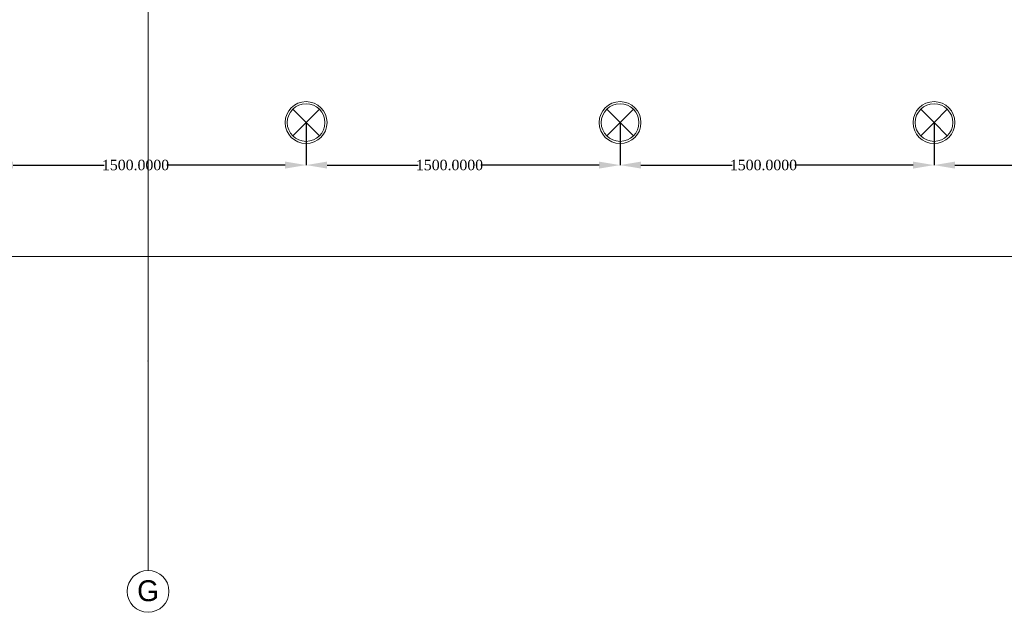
# Model space of a CAD drawing. Header units: inches. Extents: x -78787 to 29484, y -9517 to 23232.
# Tile 192 of 256: x 13718 to 18422, y -9517 to -6685. Entities that reach past the tile are written whole.
import ezdxf
from ezdxf.enums import TextEntityAlignment as Align

# ---------------------------------------------------------------- set-up
doc = ezdxf.new("R2010")
doc.units = ezdxf.units.IN
doc.header["$MEASUREMENT"] = 0
doc.layers.add('- განათება', color=7, linetype='Continuous')
doc.layers.add('Structural - Grid', color=7, linetype='Continuous')
doc.layers.add('New_2D Drafting - General_Pen_No__2', color=8, linetype='Continuous', lineweight=15)
doc.layers.add('New_Interior - Lamp_Pen_No__20', color=1, linetype='Continuous', lineweight=0)
doc.layers.add('Structural - Grid_Pen_No__81', color=7, linetype='Continuous', lineweight=20, true_color=0x6a6a6a)
doc.styles.add('GENERATED_STYLE_2', font='txt')
doc.styles.get("Standard").update_dxf_attribs({"font": 'arial.ttf'})
doc.dimstyles.get("Standard").update_dxf_attribs({"dimtxt": 0.18, "dimasz": 0.18, "dimexe": 0.18, "dimexo": 0.0625, "dimgap": 0.09, "dimtad": 0, "dimtih": 1, "dimtoh": 1, "dimdec": 4, "dimzin": 0, "dimdsep": 46, "dimtxsty": 'Standard', "dimcen": 0.09, "dimadec": 0, "dimazin": 0, "dimtfac": 1, "dimtdec": 4, "dimtofl": 0, "dimtmove": 0, "dimatfit": 3, "dimfxl": 1, "dimtolj": 1, "dimtzin": 0, "dimarcsym": 0})

# ---------------------------------------------------------------- blocks, each defined once
blk = doc.blocks.new('Standard grid marker_2')
at = {"layer": 'Structural - Grid_Pen_No__81', "color": 251, "linetype": 'Continuous', "lineweight": 20, "true_color": 0x6a6a6a}
for q in [(0, 0), (27734.9, 0)]:
    blk.add_line((1000, 0), q, dxfattribs=at)
blk.add_circle((-100, 0), 100, dxfattribs=at)
blk.add_point((1000, 0), dxfattribs=at)
blk.add_point((1000, 0), dxfattribs=at)
at = {"layer": 'Structural - Grid_Pen_No__81', "color": 251, "lineweight": 20, "true_color": 0x6a6a6a, "style": 'GENERATED_STYLE_2'}
for tag, p in [('AC_MarkerText_1_0', (-1.5, -46.7)), ('AC_MarkerText_1_1', (28933.4, -46.7))]:
    blk.add_attdef(tag, text='', height=100, rotation=270, dxfattribs=at).set_placement(p, align=Align.TOP_CENTER)
blk = doc.blocks.new('Recessed Spot_2')
at = {"layer": 'New_Interior - Lamp_Pen_No__20', "color": 1, "linetype": 'Continuous', "lineweight": 0}
for q in [(-63.6, 63.6), (63.6, 63.6), (-63.6, -63.6), (63.6, -63.6)]:
    blk.add_line((0, 0), q, dxfattribs=at)
at = {"layer": 'New_Interior - Lamp_Pen_No__20', "color": 1, "linetype": 'Continuous', "lineweight": 0, "flags": 128}
blk.add_lwpolyline([(100, 0, 1), (-100, 0, 1)], format="xyb", close=True, dxfattribs=at)
at = {"layer": 'New_Interior - Lamp_Pen_No__20', "color": 1, "linetype": 'Continuous', "lineweight": 0}
blk.add_circle((0, 0), 90, dxfattribs=at)
blk = doc.blocks.new('*D1073')
at = {"layer": '- განათება', "color": 0, "lineweight": -2, "transparency": 16777216}
for p, q in [((13585.9, -7176.6), (13585.9, -7380.1)), ((15085.9, -7176.6), (15085.9, -7380.1)), ((13685.9, -7379.9), (14121.6, -7379.9)), ((14985.9, -7379.9), (14420.9, -7379.9))]:
    blk.add_line(p, q, dxfattribs=at)
at = {"layer": '- განათება', "color": 0, "transparency": 16777216}
for points in [[(13685.9, -7363.2), (13685.9, -7396.5), (13585.9, -7379.9)], [(14985.9, -7363.2), (14985.9, -7396.5), (15085.9, -7379.9)]]:
    blk.add_solid(points, dxfattribs=at)
at = {"layer": 'Defpoints', "color": 0, "transparency": 16777216}
for p in [(13585.9, -7176.6), (15085.9, -7176.6), (15085.9, -7379.9)]:
    blk.add_point(p, dxfattribs=at)
at = {"layer": '- განათება', "color": 0, "transparency": 16777216, "insert": (14271.2, -7379.9), "char_height": 50, "attachment_point": 5}
blk.add_mtext('\\A1;{\\fSylfaen|b0|i0|c0|p18;1500.0000}', dxfattribs=at)
blk = doc.blocks.new('*D1074')
at = {"layer": '- განათება', "color": 0, "lineweight": -2, "transparency": 16777216}
for p, q in [((15085.9, -7176.6), (15085.9, -7380.1)), ((16585.9, -7176.6), (16585.9, -7380.1)), ((15185.9, -7379.9), (15621.6, -7379.9)), ((16485.9, -7379.9), (15920.9, -7379.9))]:
    blk.add_line(p, q, dxfattribs=at)
at = {"layer": '- განათება', "color": 0, "transparency": 16777216}
for points in [[(15185.9, -7363.2), (15185.9, -7396.5), (15085.9, -7379.9)], [(16485.9, -7363.2), (16485.9, -7396.5), (16585.9, -7379.9)]]:
    blk.add_solid(points, dxfattribs=at)
at = {"layer": 'Defpoints', "color": 0, "transparency": 16777216}
for p in [(15085.9, -7176.6), (16585.9, -7176.6), (16585.9, -7379.9)]:
    blk.add_point(p, dxfattribs=at)
at = {"layer": '- განათება', "color": 0, "transparency": 16777216, "insert": (15771.2, -7379.9), "char_height": 50, "attachment_point": 5}
blk.add_mtext('\\A1;{\\fSylfaen|b0|i0|c0|p18;1500.0000}', dxfattribs=at)
blk = doc.blocks.new('*D1075')
at = {"layer": '- განათება', "color": 0, "lineweight": -2, "transparency": 16777216}
for p, q in [((16585.9, -7176.6), (16585.9, -7380.1)), ((18085.9, -7176.6), (18085.9, -7380.1)), ((16685.9, -7379.9), (17121.6, -7379.9)), ((17985.9, -7379.9), (17420.9, -7379.9))]:
    blk.add_line(p, q, dxfattribs=at)
at = {"layer": '- განათება', "color": 0, "transparency": 16777216}
for points in [[(16685.9, -7363.2), (16685.9, -7396.5), (16585.9, -7379.9)], [(17985.9, -7363.2), (17985.9, -7396.5), (18085.9, -7379.9)]]:
    blk.add_solid(points, dxfattribs=at)
at = {"layer": 'Defpoints', "color": 0, "transparency": 16777216}
for p in [(16585.9, -7176.6), (18085.9, -7176.6), (18085.9, -7379.9)]:
    blk.add_point(p, dxfattribs=at)
at = {"layer": '- განათება', "color": 0, "transparency": 16777216, "insert": (17271.2, -7379.9), "char_height": 50, "attachment_point": 5}
blk.add_mtext('\\A1;{\\fSylfaen|b0|i0|c0|p18;1500.0000}', dxfattribs=at)
blk = doc.blocks.new('*D1076')
at = {"layer": '- განათება', "color": 0, "lineweight": -2, "transparency": 16777216}
for p, q in [((18085.9, -7176.6), (18085.9, -7380.1)), ((19585.9, -7176.6), (19585.9, -7380.1)), ((18185.9, -7379.9), (18621.6, -7379.9)), ((19485.9, -7379.9), (18920.9, -7379.9))]:
    blk.add_line(p, q, dxfattribs=at)
at = {"layer": '- განათება', "color": 0, "transparency": 16777216}
for points in [[(18185.9, -7363.2), (18185.9, -7396.5), (18085.9, -7379.9)], [(19485.9, -7363.2), (19485.9, -7396.5), (19585.9, -7379.9)]]:
    blk.add_solid(points, dxfattribs=at)
at = {"layer": 'Defpoints', "color": 0, "transparency": 16777216}
for p in [(18085.9, -7176.6), (19585.9, -7176.6), (19585.9, -7379.9)]:
    blk.add_point(p, dxfattribs=at)
at = {"layer": '- განათება', "color": 0, "transparency": 16777216, "insert": (18771.2, -7379.9), "char_height": 50, "attachment_point": 5}
blk.add_mtext('\\A1;{\\fSylfaen|b0|i0|c0|p18;1500.0000}', dxfattribs=at)

msp = doc.modelspace()

# ---------------------------------------------------------------- linework, layer by layer
at = {"layer": 'New_2D Drafting - General_Pen_No__2', "color": 8, "linetype": 'Continuous', "lineweight": 15, "flags": 128}
msp.add_lwpolyline([(27781.76404, -7816.57065), (27781.76404, 17918.35514), (26505.93152, 17918.35514), (26505.93152, -6531.64486), (-21544.06848, -6531.64486), (-21544.06848, -7816.57065)], close=True, dxfattribs=at)

# ---------------------------------------------------------------- block references
at = {"layer": '- განათება', "color": 1, "linetype": 'Continuous', "lineweight": 0, "zscale": 1000}
for p in [(15085.93152, -7176.57065), (16585.93152, -7176.57065), (18085.93152, -7176.57065)]:
    msp.add_blockref('Recessed Spot_2', p, dxfattribs=at)
at = {"layer": 'Structural - Grid', "color": 8, "linetype": 'Continuous', "lineweight": 15}
ref = msp.add_blockref('Standard grid marker_2', (14330.93152, -9316.57065), dxfattribs=dict(at, zscale=1000, rotation=90))
ref.add_attrib('AC_MarkerText_1', 'G', dxfattribs={"layer": 'Structural - Grid_Pen_No__81', "color": 251, "lineweight": 20, "true_color": 0x6a6a6a, "height": 100, "rotation": 360, "style": 'GENERATED_STYLE_2'}).set_placement((14330.93152, -9363.44338), align=Align.TOP_CENTER)

# ---------------------------------------------------------------- dimensions: what is measured, and where the dimension line sits
at = {"layer": '- განათება', "color": 1}
for base, p1, p2, picture, middle in [((15085.93152, -7379.8773), (13585.93152, -7176.57065), (15085.93152, -7176.57065), '*D1073', (14271.23666, -7379.8773)), ((16585.93152, -7379.8773), (15085.93152, -7176.57065), (16585.93152, -7176.57065), '*D1074', (15771.23666, -7379.8773)), ((18085.93152, -7379.8773), (16585.93152, -7176.57065), (18085.93152, -7176.57065), '*D1075', (17271.23666, -7379.8773)), ((19585.93152, -7379.8773), (18085.93152, -7176.57065), (19585.93152, -7176.57065), '*D1076', (18771.23666, -7379.8773))]:
    dim = msp.add_linear_dim(base=base, p1=p1, p2=p2, text='{\\fSylfaen|b0|i0|c0|p18;<>}', dimstyle='Standard', override={"dimtxt": 50, "dimasz": 100}, dxfattribs=at)
    dim.commit()
    dim.dimension.update_dxf_attribs({"geometry": picture, "text_midpoint": middle, "dimtype": 160})

doc.saveas('drawing.dxf')
